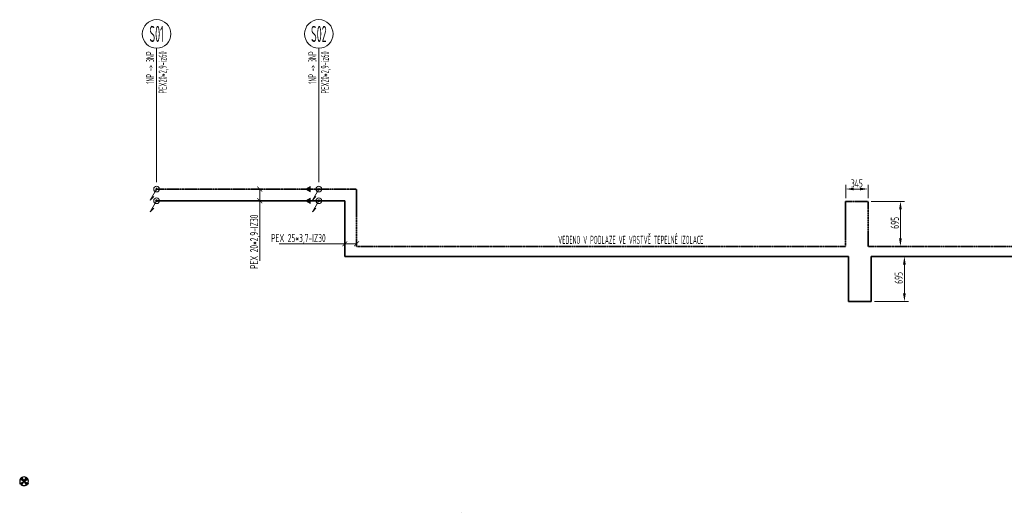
# Model space of a CAD drawing. Header units: millimetres. Extents: x 17747 to 112039, y -74980 to 446921.
# Tile 210 of 256: x 32213 to 47386, y 177343 to 184942. Entities that reach past the tile are written whole.
import ezdxf
from ezdxf.enums import TextEntityAlignment as Align

# ---------------------------------------------------------------- set-up
doc = ezdxf.new("R2010")
doc.units = ezdxf.units.MM
doc.linetypes.add('phl_thick', pattern=[0])
doc.linetypes.add('ČÁRKOVANÁ', pattern=[0.75, 0.5, -0.25])
for name, color, linetype, lineweight in [('JS_VYT_POPIS - OBECNĚ', 7, 'Continuous', 5), ('UT_IZOLACE - TEPELNÁ', 6, 'IZOLACE TEPELNA', 5), ('UT_KOTY - DIMENZE', 7, 'Continuous', 5), ('UT_POTRUBI - PŘÍVOD', 1, 'Continuous', 35), ('UT_POTRUBI - ZPÁTEČKA', 5, 'Continuous', 35), ('VZT_50 POPIS - OBECNE', 7, 'Continuous', 5)]:
    doc.layers.add(name, color=color, linetype=linetype, lineweight=lineweight)
doc.styles.add('ISOCP 2.5', font='isocp.shx', dxfattribs={"width": 0.6, "height": 2.5})
doc.styles.get("Standard").update_dxf_attribs({"font": 'arial.ttf'})
doc.styles.add('VZT_POPIS', font='isocp.shx', dxfattribs={"width": 0.6, "height": 125})
doc.linetypes.add('IZOLACE TEPELNA', pattern='A,12.7,-1.5,["T",Standard,S=2.54,R=0,X=0,Y=-1.27],-3', length=17.2)

# ---------------------------------------------------------------- blocks, each defined once
blk = doc.blocks.new('_ArchTick')
at = {"color": 0, "linetype": 'ByBlock', "const_width": 0.15}
blk.add_lwpolyline([(-0.5, -0.5), (0.5, 0.5)], dxfattribs=at)

msp = doc.modelspace()

# ---------------------------------------------------------------- hatches: boundary and pattern name
h = msp.add_hatch(color=256)
h.dxf.hatch_style = 1
h.paths.add_polyline_path([(32348, 177860, 0.131652), (32320, 177889), (32281, 177822)])
h.paths.add_polyline_path([(32281, 177822), (32242, 177889, 0.065543), (32226, 177877, 0.065543), (32214, 177860)])
h.paths.add_polyline_path([(32281, 177822), (32214, 177783, 0.131652), (32242, 177755)])
h.paths.add_polyline_path([(32336, 177767, 0.065543), (32348, 177783), (32281, 177822), (32320, 177755, 0.065543)])
at = {"layer": 'VZT_50 POPIS - OBECNE', "linetype": 'phl_thick'}
h = msp.add_hatch(color=256, dxfattribs=at)
h.dxf.hatch_style = 1
h.paths.add_polyline_path([(36688, 182369), (36619, 182329), (36688, 182289)])
h = msp.add_hatch(color=256, dxfattribs=at)
h.dxf.hatch_style = 1
h.paths.add_polyline_path([(36688, 182189), (36619, 182149), (36688, 182109)])

# ---------------------------------------------------------------- linework, layer by layer
msp.add_line((39022, 177343), (39022, 177343))
for points in [[(32214, 177783), (32348, 177860)], [(32214, 177860), (32348, 177783)], [(32242, 177755), (32320, 177889)], [(32242, 177889), (32320, 177755)]]:
    msp.add_lwpolyline(points)
for start, end in [(150, 210), (60, 120), (330, 30), (240, 300)]:
    msp.add_arc((32281, 177822), 67.5, start, end)
at = {"layer": 'JS_VYT_POPIS - OBECNĚ'}
for p, q in [((34323, 182434), (34323, 184502)), ((36823, 182434), (36823, 184502))]:
    msp.add_line(p, q, dxfattribs=at)
for centre in [(34323, 184722), (36823, 184722)]:
    msp.add_circle(centre, 220, dxfattribs=at)
at = {"layer": 'UT_IZOLACE - TEPELNÁ', "ltscale": 10}
for centre in [(34323, 182329), (36823, 182329), (34323, 182149), (36823, 182149)]:
    msp.add_circle(centre, 44, dxfattribs=at)
at = {"layer": 'UT_KOTY - DIMENZE'}
for p, q in [((44941, 182189), (44941, 182392)), ((45286, 182189), (45286, 182392)), ((45161, 182330), (45066, 182330)), ((45336, 182139), (45848, 182139)), ((45785, 182014), (45785, 181569)), ((45846, 180720), (45846, 181165)), ((45385, 180595), (45908, 180595))]:
    msp.add_line(p, q, dxfattribs=at)
for points in [[(35913, 182329), (35913, 181961)], [(35913, 182149), (35913, 181961)], [(35913, 181220), (35913, 181961)], [(36213, 181486), (36954, 181486)], [(37404, 181486), (36954, 181486)], [(37224, 181486), (36954, 181486)]]:
    msp.add_lwpolyline(points, dxfattribs=at)
for points in [[(45066, 182350), (45066, 182309), (44941, 182330)], [(45161, 182350), (45161, 182309), (45286, 182330)], [(45764, 182014), (45806, 182014), (45785, 182139)], [(45764, 181569), (45806, 181569), (45785, 181444)], [(45825, 181165), (45867, 181165), (45846, 181290)], [(45825, 180720), (45867, 180720), (45846, 180595)]]:
    msp.add_solid(points, dxfattribs=at)
at = {"layer": 'UT_POTRUBI - PŘÍVOD', "linetype": 'Continuous'}
for p, q in [((34323, 182149), (37224, 182149)), ((37224, 182149), (37224, 181290)), ((37224, 181290), (44987, 181290)), ((44987, 181290), (44987, 180595)), ((45335, 180595), (45335, 181290)), ((45335, 181290), (52406, 181290)), ((44987, 180595), (45335, 180595))]:
    msp.add_line(p, q, dxfattribs=at)
for centre in [(34323, 182149), (36823, 182149)]:
    msp.add_circle(centre, 10, dxfattribs=at)
at = {"layer": 'UT_POTRUBI - ZPÁTEČKA', "linetype": 'ČÁRKOVANÁ', "ltscale": 3}
for p, q in [((34323, 182329), (37404, 182329)), ((37404, 182329), (37404, 181444)), ((44938, 181444), (44938, 182139)), ((44938, 182139), (45286, 182139)), ((45286, 182139), (45286, 181444)), ((37404, 181444), (44938, 181444)), ((45286, 181444), (52586, 181444))]:
    msp.add_line(p, q, dxfattribs=at)
for centre in [(34323, 182329), (36823, 182329)]:
    msp.add_circle(centre, 10, dxfattribs=at)
at = {"layer": 'VZT_50 POPIS - OBECNE', "linetype": 'phl_thick'}
for p, q in [((36688, 182369), (36619, 182329)), ((36688, 182289), (36688, 182369)), ((36619, 182329), (36688, 182289)), ((36688, 182189), (36619, 182149)), ((36619, 182149), (36688, 182109)), ((36688, 182109), (36688, 182189))]:
    msp.add_line(p, q, dxfattribs=at)
at = {"layer": 'VZT_50 POPIS - OBECNE'}
for p, q in [((34323, 182329), (34223, 182156)), ((36823, 182329), (36723, 182156)), ((34223, 182156), (34279, 182212)), ((34323, 182149), (34223, 181976)), ((36723, 182156), (36779, 182212)), ((36823, 182149), (36723, 181976)), ((34223, 181976), (34279, 182032)), ((36723, 181976), (36779, 182032))]:
    msp.add_line(p, q, dxfattribs=at)

# ---------------------------------------------------------------- block references
at = {"layer": 'UT_KOTY - DIMENZE', "xscale": 75, "yscale": 75, "zscale": 75}
for p, rotation in [((35913, 182329), 89.99999999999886), ((35913, 182149), 89.99999999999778)]:
    msp.add_blockref('_ArchTick', p, dxfattribs=dict(at, rotation=rotation))
for p in [(37224, 181486), (37404, 181486)]:
    msp.add_blockref('_ArchTick', p, dxfattribs=at)

# ---------------------------------------------------------------- texts
at = {"layer": 'JS_VYT_POPIS - OBECNĚ', "style": 'VZT_POPIS', "width": 0.5}
for s, p in [('S01', (34323, 184722)), ('S02', (36823, 184722))]:
    msp.add_text(s, height=250, dxfattribs=at).set_placement(p, align=Align.MIDDLE_CENTER)
for s, p in [('1NP -> 3NP', (34323, 184452)), ('PEX20*2,9-iz60', (34517, 184452)), ('1NP -> 3NP', (36823, 184452)), ('PEX20*2,9-iz60', (37017, 184452))]:
    msp.add_text(s, height=125, rotation=90, dxfattribs=at).set_placement(p, align=Align.BOTTOM_RIGHT)
msp.add_text('VEDENO V PODLAZE VE VRSTVĚ TEPELNÉ IZOLACE', height=125, dxfattribs=at).set_placement((40511, 181446), align=Align.BOTTOM_LEFT)
at = {"layer": 'UT_KOTY - DIMENZE', "char_height": 125, "style": 'ISOCP 2.5'}
for s, insert, attachment_point in [('345', (45113, 182417), 5), ('PEX 25*3,7-IZ30', (36929, 181636), 3)]:
    msp.add_mtext(s, dxfattribs=dict(at, insert=insert, attachment_point=attachment_point))
at = {"layer": 'UT_KOTY - DIMENZE', "char_height": 125, "rotation": 90, "style": 'ISOCP 2.5'}
for s, insert, attachment_point in [('PEX 20*2,9-IZ30', (35763, 181936), 3), ('695', (45698, 181808), 5), ('695', (45758, 180959), 5)]:
    msp.add_mtext(s, dxfattribs=dict(at, insert=insert, attachment_point=attachment_point))

doc.saveas('drawing.dxf')
